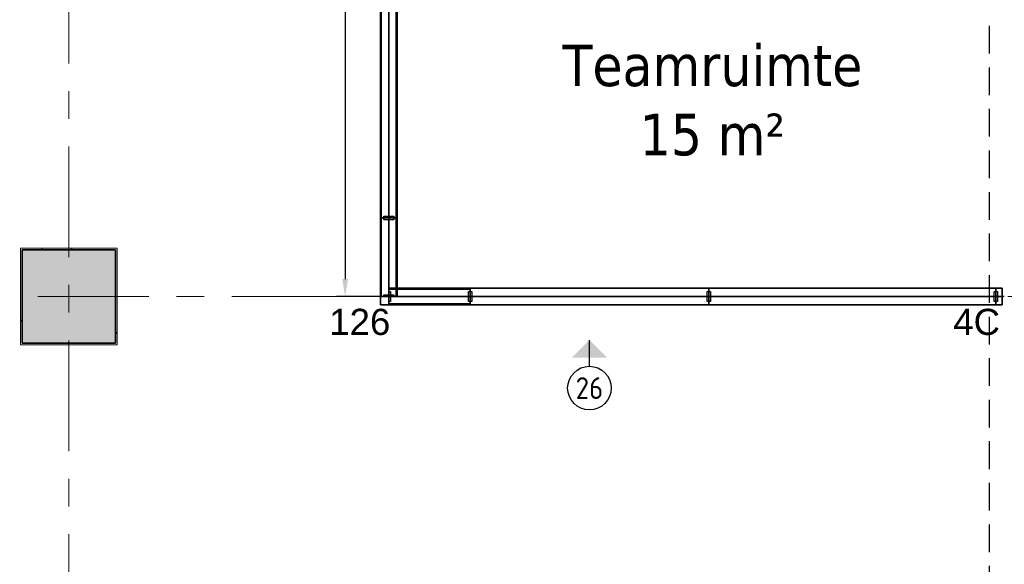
# Model space of a CAD drawing. Extents: x 3165 to 57695, y -7842 to 39081.
# Tile 92 of 248: x 48235 to 53876, y 6793 to 9915. Entities that reach past the tile are written whole.
import ezdxf
from ezdxf.enums import TextEntityAlignment as Align

# ---------------------------------------------------------------- set-up
doc = ezdxf.new("R2010")
doc.units = 0
doc.header["$LTSCALE"] = 50
doc.header["$PDSIZE"] = -5
doc.linetypes.add('HIDDEN2', pattern=[4.7625, 3.175, -1.5875])
doc.linetypes.add('Onderlegger 3e verdieping$0$stramien', pattern=[22.225, 12.7, -3.175, 3.175, -3.175])
doc.layers.get('0').update_dxf_attribs({"linetype": 'CONTINUOUS'})
doc.layers.get('DEFPOINTS').update_dxf_attribs({"linetype": 'CONTINUOUS'})
for name, color, linetype in [('AS-A38--_F----5', 2, 'CONTINUOUS'), ('AS-A38--_F---4-', 9, 'CONTINUOUS'), ('AS-I38-M_F----5_Hoekaansluitingen', 7, 'CONTINUOUS'), ('AS-I38-M_F----5_Muuraansluitingen', 7, 'CONTINUOUS'), ('AS-I38-M_F----5_Wandmodulen', 7, 'CONTINUOUS'), ('AS-L38--', 7, 'CONTINUOUS'), ('AS-L38--_F----5', 7, 'CONTINUOUS'), ('AS-L38--_F---4-', 7, 'CONTINUOUS'), ('AS-L38--_F-23--', 3, 'CONTINUOUS'), ('AS-L38--_F1-----', 2, 'CONTINUOUS'), ('AS-L38--_F123--', 7, 'CONTINUOUS'), ('AS-L38GL_F---4-', 2, 'CONTINUOUS'), ('AS-L38GL_F123--', 3, 'CONTINUOUS'), ('AS-M38--_F123--_Wandlengte', 1, 'CONTINUOUS'), ('AS-T38--_F----5', 7, 'CONTINUOUS'), ('AS-T38--_F-23--', 7, 'CONTINUOUS'), ('IWTEKST', 2, 'CONTINUOUS')]:
    doc.layers.add(name, color=color, linetype=linetype)
doc.layers.add('AS-I38-1_F----5', color=2, linetype='CONTINUOUS', plot=False)
doc.layers.add('IWHARTWAND', color=6, linetype='CONTINUOUS', plot=False)
for name, color, linetype, lineweight in [('Onderlegger 3e verdieping$0$A-AREA-IDEN', 8, 'CONTINUOUS', 18), ('Onderlegger 3e verdieping$0$A-GENM', 8, 'CONTINUOUS', 18), ('Onderlegger 3e verdieping$0$S-COLS', 8, 'CONTINUOUS', 18), ('Onderlegger 3e verdieping$0$S-GRID', 8, 'CONTINUOUS', 18)]:
    doc.layers.add(name, color=color, linetype=linetype, lineweight=lineweight)
doc.styles.add('Onderlegger 3e verdieping$0$Tahoma_1', font='TAHOMA.TTF', dxfattribs={"height": 238.040123})
doc.styles.get("Standard").update_dxf_attribs({"font": 'isocp.shx'})
doc.dimstyles.new('CWall_F2_Wandlengte', dxfattribs={"dimscale": 50, "dimtxt": 2.5, "dimasz": 2, "dimexe": 1, "dimexo": 1, "dimgap": 0.5, "dimtad": 1, "dimdec": 0, "dimdsep": 46, "dimtxsty": 'Standard', "dimcen": 2.5, "dimclrt": 2, "dimadec": 0, "dimazin": 0, "dimtfac": 1, "dimtdec": 0, "dimtix": 1, "dimtmove": 2, "dimatfit": 0, "dimfxl": 0, "dimtolj": 1, "dimtzin": 0, "dimarcsym": 0})
pattern_1 = [(0, (683.25, 1360), (31.75, 31.75), [15.875, -47.625]), (90, (691.188, 1352.062), (-31.75, 31.75), [15.875, -47.625])]
pattern_2 = [(60, (793, 2090), (-43300, 25000), [300, -50000]), (60, (865, 2164), (-43300, 25000), [100, -50000]), (60, (820, 2190), (-43300, 25000), [100, -50000]), (150, (955, 2170), (-25000, -43300), [200, -50000])]
pattern_3 = [(0, (868.25, 1360), (29.7656, 59.5312), [0, -59.5312])]
pattern_4 = [(60, (793, 1230), (-43300, 25000), [300, -50000]), (60, (865, 1304), (-43300, 25000), [100, -50000]), (60, (820, 1330), (-43300, 25000), [100, -50000]), (150, (955, 1310), (-25000, -43300), [200, -50000])]
pattern_5 = [(60, (793, 370), (-43300, 25000), [300, -50000]), (60, (865, 444), (-43300, 25000), [100, -50000]), (60, (820, 470), (-43300, 25000), [100, -50000]), (150, (955, 450), (-25000, -43300), [200, -50000])]
pattern_6 = [(60, (150, 2090), (-43300, 25000), [300, -50000]), (60, (220, 2164), (-43300, 25000), [100, -50000]), (60, (180, 2190), (-43300, 25000), [100, -50000]), (150, (310, 2170), (-25000, -43300), [200, -50000])]
pattern_7 = [(0, (225, 1360), (29.766, 59.531), [0, -59.531])]
pattern_8 = [(60, (150, 1230), (-43300, 25000), [300, -50000]), (60, (220, 1304), (-43300, 25000), [100, -50000]), (60, (180, 1330), (-43300, 25000), [100, -50000]), (150, (310, 1310), (-25000, -43300), [200, -50000])]
pattern_9 = [(60, (150, 370), (-43300, 25000), [300, -50000]), (60, (220, 444), (-43300, 25000), [100, -50000]), (60, (180, 470), (-43300, 25000), [100, -50000]), (150, (310, 450), (-25000, -43300), [200, -50000])]
pattern_10 = [(60, (160, 370), (-43300, 25000), [300, -50000]), (60, (230, 444), (-43300, 25000), [100, -50000]), (60, (187, 470), (-43300, 25000), [100, -50000]), (150, (320, 450), (-25000, -43300), [200, -50000])]
pattern_11 = [(60, (160, 1230), (-43300, 25000), [300, -50000]), (60, (230, 1304), (-43300, 25000), [100, -50000]), (60, (187, 1330), (-43300, 25000), [100, -50000]), (150, (320, 1310), (-25000, -43300), [200, -50000])]
pattern_12 = [(0, (233.25, 1360), (29.766, 59.531), [0, -59.531])]
pattern_13 = [(60, (160, 2090), (-43300, 25000), [300, -50000]), (60, (230, 2164), (-43300, 25000), [100, -50000]), (60, (187, 2190), (-43300, 25000), [100, -50000]), (150, (320, 2170), (-25000, -43300), [200, -50000])]
pattern_14 = [(0, (822.5, 1360), (31.75, 31.75), [15.875, -47.625]), (90, (830.438, 1352.062), (-31.75, 31.75), [15.875, -47.625])]

# ---------------------------------------------------------------- blocks, each defined once
blk = doc.blocks.new('Onderlegger 3e verdieping$0$42_KA leemstuc betonkolomafwerking - Type-V45-Plotview 3e Verdieping - schaal 1 op 100')
at = {"layer": 'Onderlegger 3e verdieping$0$A-GENM'}
h = blk.add_hatch(dxfattribs=at)
h.set_pattern_fill('FP_139', color=256, style=0, pattern_type=2)
h.set_pattern_definition([(0, (-48516.6, -8328.2), (406.4, 101.6), [33.528, -271.272, 33.528, -271.272, -1625.6]), (0, (-48516.6, -8328.2), (406.4, 101.6), [-609.6, 33.528, -576.072, 33.528, -271.272, -711.2]), (0, (-48516.6, -8328.2), (406.4, 101.6), [-1524, 33.528, -169.672, 33.528, -474.472]), (120, (-48364.2, -8277.4), (-291.18818, 301.15272), [33.528, -271.272, 33.528, -1896.872]), (120, (-48364.2, -8277.4), (-291.18818, 301.15272), [-338.328, -271.272, 33.528, -576.072, -1016]), (120, (-48364.2, -8277.4), (-291.18818, 301.15272), [-1219.2, 33.528, -271.272, 33.528, -677.672]), (120, (-48364.2, -8277.4), (-291.18818, 301.15272), [-1557.528, -169.672, 33.528, -474.472]), (240, (-48313.4, -8074.2), (-115.21182, -402.75272), [33.528, -271.272, 33.528, -1896.872]), (240, (-48313.4, -8074.2), (-115.21182, -402.75272), [-338.328, -271.272, 33.528, -576.072, -1016]), (240, (-48313.4, -8074.2), (-115.21182, -402.75272), [-1219.2, 33.528, -271.272, 33.528, -677.672]), (240, (-48313.4, -8074.2), (-115.21182, -402.75272), [-1557.528, -169.672, 33.528, -474.472])])
h.paths.add_polyline_path([(277, -277), (277, 277), (-277, 277), (-277, -277)], flags=0)
h.paths.add_polyline_path([(-267, -267), (-267, 267), (267, 267), (267, -267)], flags=0)
for p, q in [((277, 277), (-277, 277)), ((-277, 277), (-277, -277)), ((-267, 267), (267, 267)), ((-267, -267), (-267, 267)), ((267, 267), (267, -267)), ((277, -277), (277, 277)), ((-277, -277), (277, -277)), ((267, -267), (-267, -267))]:
    blk.add_line(p, q, dxfattribs=at)
blk = doc.blocks.new('Onderlegger 3e verdieping')
at = {"layer": 'Onderlegger 3e verdieping$0$S-COLS', "lineweight": 5}
blk.add_hatch(color=256, dxfattribs=at).paths.add_polyline_path([(48783.6, 8061.2), (48783.6, 8595.2), (48249.6, 8595.2), (48249.6, 8061.2)], flags=0)
at = {"layer": 'Onderlegger 3e verdieping$0$S-COLS', "lineweight": 35}
for p, q in [((48783.6, 8595.2), (48249.6, 8595.2)), ((48249.6, 8595.2), (48249.6, 8061.2)), ((48783.6, 8061.2), (48783.6, 8595.2)), ((48249.6, 8061.2), (48783.6, 8061.2))]:
    blk.add_line(p, q, dxfattribs=at)
at = {"layer": 'Onderlegger 3e verdieping$0$S-GRID', "linetype": 'Onderlegger 3e verdieping$0$stramien'}
for p, q in [((48516.6, 38080.6), (48516.6, 989.5)), ((35004.5, 8328.2), (56107.8, 8328.2))]:
    blk.add_line(p, q, dxfattribs=at)
at = {"layer": 'Onderlegger 3e verdieping$0$A-GENM'}
blk.add_blockref('Onderlegger 3e verdieping$0$42_KA leemstuc betonkolomafwerking - Type-V45-Plotview 3e Verdieping - schaal 1 op 100', (48516.6, 8328.2), dxfattribs=at)
at = {"layer": 'Onderlegger 3e verdieping$0$A-AREA-IDEN', "insert": (52203.3, 9772.1), "char_height": 238.04, "width": 2094, "attachment_point": 2, "line_spacing_factor": 1.000232, "style": 'Onderlegger 3e verdieping$0$Tahoma_1'}
blk.add_mtext('Teamruimte\\P15 m²', dxfattribs=at)
blk = doc.blocks.new('QHK-16--_CTA01')
at = {"layer": 'AS-L38--_F----5', "linetype": 'HIDDEN2'}
blk.add_line((0, 0), (0, 0, 2700), dxfattribs=at)
at = {"layer": 'AS-L38--_F---4-'}
blk.add_line((-47.5, 47.5), (-47.5, 47.5, 2700), dxfattribs=at)
for points, invisible_edges in [([(0, 47.5, 2700), (0, -47.5, 2700), (47.5, -47.5, 2700), (-47.5, 47.5, 2700)], 4), ([(47.5, -47.5, 2700), (-47.5, 47.5, 2700), (-47.5, 0, 2700), (47.5, 0, 2700)], 1), ([(47.5, 0), (47.5, 0, 60), (47.5, -47.5, 60), (47.5, -47.5)], 1), ([(47.5, 0, 2660), (47.5, 0, 2700), (47.5, -47.5, 2700), (47.5, -47.5, 2660)], 1), ([(47.5, -47.5), (47.5, -47.5, 60), (0, -47.5, 60), (0, -47.5)], 4), ([(47.5, -47.5, 2660), (47.5, -47.5, 2700), (0, -47.5, 2700), (0, -47.5, 2660)], 4)]:
    blk.add_3dface(points, dxfattribs=dict(at, invisible_edges=invisible_edges))
for points in [[(47.5, 0, 60), (47.5, 0, 2660), (47.5, -47.5, 2660), (47.5, -47.5, 60)], [(47.5, -47.5, 60), (47.5, -47.5, 2660), (0, -47.5, 2660), (0, -47.5, 60)]]:
    blk.add_3dface(points, dxfattribs=at)
at = {"layer": 'AS-L38--_F123--'}
blk.add_lwpolyline([(0, -47.5), (47.5, -47.5), (47.5, 0)], dxfattribs=at)
at = {"layer": 'DEFPOINTS'}
blk.add_point((0, 0, 2700), dxfattribs=at)
at = {"layer": 'AS-I38-M_F----5_Hoekaansluitingen', "extrusion": (1, -6.12303e-17, 0)}
blk.add_text('D126', height=125, rotation=90, dxfattribs=at).set_placement((0, 2750), align=Align.MIDDLE_LEFT)
at = {"layer": 'AS-I38-M_F----5_Hoekaansluitingen', "extrusion": (0, -1, 0)}
blk.add_text('D126', height=125, rotation=90, dxfattribs=at).set_placement((0, 2750), align=Align.MIDDLE_LEFT)
blk = doc.blocks.new('WandNr2-_CTA01')
at = {"layer": 'AS-T38--_F-23--', "color": 0, "linetype": 'ByBlock'}
blk.add_line((0, -5), (0, -2), dxfattribs=at)
blk.add_circle((0, -7.5), 2.5, dxfattribs=at)
blk.add_solid([(0, -2), (2, -4), (-2, -4)], dxfattribs=at)
blk.add_attdef('WANDNR', text='', height=2.5, dxfattribs=at).set_placement((0, -7.5), align=Align.MIDDLE)
blk = doc.blocks.new('WandNr5o_CTA01')
at = {"layer": 'AS-T38--_F----5', "color": 0, "linetype": 'ByBlock'}
blk.add_circle((0, -18), 2.5, dxfattribs=at)
blk.add_attdef('WANDNR', text='', height=2.5, dxfattribs=at).set_placement((0, -18), align=Align.MIDDLE)
blk = doc.blocks.new('BvnAans-_CTA01')
at = {"layer": 'AS-L38--_F----5', "color": 0, "invisible_edges": 10}
blk.add_3dface([(0, 0), (1, 0), (1, 0, 1), (0, 0, 1)], dxfattribs=at)
at = {"layer": 'AS-L38--_F---4-', "invisible_edges": 10}
for points in [[(0, 0.5), (1, 0.5), (1, 0.5, 1), (0, 0.5, 1)], [(0, -0.5), (1, -0.5), (1, -0.5, 1), (0, -0.5, 1)]]:
    blk.add_3dface(points, dxfattribs=at)
at = {"layer": 'AS-L38--_F---4-'}
blk.add_3dface([(0, -0.5, 1), (0, 0.5, 1), (1, 0.5, 1), (1, -0.5, 1)], dxfattribs=at)
blk = doc.blocks.new('OndrAans_CTA01')
at = {"layer": 'AS-L38--_F----5', "color": 0, "invisible_edges": 10}
blk.add_3dface([(0, 0), (1, 0), (1, 0, 1), (0, 0, 1)], dxfattribs=at)
at = {"layer": 'AS-L38--_F---4-', "invisible_edges": 10}
for points in [[(0, 0.5), (1, 0.5), (1, 0.5, 1), (0, 0.5, 1)], [(0, -0.5), (1, -0.5), (1, -0.5, 1), (0, -0.5, 1)]]:
    blk.add_3dface(points, dxfattribs=at)
at = {"layer": 'AS-L38--_F123--', "color": 0}
blk.add_3dface([(0, -0.5), (1, -0.5), (1, 0.5), (0, 0.5)], dxfattribs=at)
blk = doc.blocks.new('Q0WDSTL-_CTA01')
at = {"layer": 'AS-L38--_F-23--'}
for p, q in [((0, 0.3), (0, 0.5)), ((0, -0.3), (0, -0.5))]:
    blk.add_line(p, q, dxfattribs=at)
at = {"layer": 'AS-L38--_F-23--', "color": 1}
blk.add_lwpolyline([(0, 0.3), (1, 0.3), (1, -0.3), (0, -0.3)], dxfattribs=at)
at = {"layer": 'AS-L38--_F1-----'}
blk.add_lwpolyline([(0, 0.5), (0, -0.5)], dxfattribs=at)
blk = doc.blocks.new('D1------_CTA01')
at = {"layer": 'AS-L38--_F----5', "color": 0}
blk.add_3dface([(0, 0), (1, 0), (1, 0, 1), (0, 0, 1)], dxfattribs=at)
at = {"layer": 'AS-L38--_F---4-'}
for points in [[(0, 0.5), (1, 0.5), (1, 0.5, 1), (0, 0.5, 1)], [(0, -0.5), (1, -0.5), (1, -0.5, 1), (0, -0.5, 1)]]:
    blk.add_3dface(points, dxfattribs=at)
blk = doc.blocks.new('QWND69--_CTA01')
at = {"layer": 'AS-A38--_F----5', "extrusion": (0, -1, 0)}
h = blk.add_hatch(dxfattribs=at)
h.set_pattern_fill('CROSS', color=256, scale=5, style=0)
h.set_pattern_definition(pattern_1)
h.paths.add_polyline_path([(0, 940), (1366.5, 940), (1366.5, 1780), (0, 1780)])
at = {"layer": 'AS-A38--_F---4-', "extrusion": (0, -1, 0)}
h = blk.add_hatch(dxfattribs=at)
h.set_pattern_fill('CROSS', color=256, scale=5, style=0)
h.set_pattern_definition(pattern_1)
h.paths.add_polyline_path([(0, 940), (1366.5, 940), (1366.5, 1780), (0, 1780)])
h = blk.add_hatch(dxfattribs=at)
h.set_pattern_fill('CROSS', color=256, scale=5, style=0)
h.set_pattern_definition(pattern_1)
h.paths.add_polyline_path([(0, 940), (1366.5, 940), (1366.5, 1780), (0, 1780)])
at = {"layer": 'DEFPOINTS'}
blk.add_point((0, 0, 2700), dxfattribs=at)
at = {"layer": 'AS-L38--', "yscale": 95}
for name, p, xscale, zscale in [('BvnAans-_CTA01', (0, 0, 2660), 1366.5, 40), ('OndrAans_CTA01', (0, 0), 1366.5, 60), ('Q0WDSTL-_CTA01', (0, 0), 10, 10), ('D1------_CTA01', (0, 0, 1780), 1366.5, 880), ('D1------_CTA01', (0, 0, 940), 1366.5, 840), ('D1------_CTA01', (0, 0, 60), 1366.5, 880)]:
    blk.add_blockref(name, p, dxfattribs=dict(at, xscale=xscale, zscale=zscale))
at = {"layer": 'AS-L38--', "xscale": 10, "yscale": 95, "zscale": 10, "rotation": 180}
blk.add_blockref('Q0WDSTL-_CTA01', (1366.5, 0), dxfattribs=at)
at = {"layer": 'AS-I38-1_F----5', "extrusion": (0, -1, 0)}
blk.add_text('2', height=90, dxfattribs=at).set_placement((40, 130))
at = {"layer": 'AS-I38-M_F----5_Wandmodulen', "extrusion": (0, -1, 0)}
blk.add_text('AH-Z1', height=125, rotation=90, dxfattribs=at).set_placement((683.25, 2750), align=Align.MIDDLE_LEFT)
blk = doc.blocks.new('QPGLAS--_CTA01')
at = {"layer": 'AS-L38--_F----5', "color": 0}
blk.add_3dface([(0, 0), (1, 0), (1, 0, 1), (0, 0, 1)], dxfattribs=at)
at = {"layer": 'AS-L38GL_F123--'}
blk.add_line((0, 0), (1, 0), dxfattribs=at)
at = {"layer": 'AS-L38GL_F---4-'}
mesh = blk.add_polymesh((6, 3), dxfattribs=at)
for k, corner in enumerate([(1, -0.45, 1), (1, -0.45), (1, -0.45), (0, -0.45, 1), (0, -0.45), (0, -0.45), (0, 0.45, 1), (0, 0.45), (0, -0.45), (1, 0.45, 1), (1, 0.45), (1, -0.45), (1, 0.45, 1), (1, 0.45, 1), (1, -0.45, 1), (0, 0.45, 1), (0, 0.45, 1), (0, -0.45, 1)]):
    mesh.set_mesh_vertex(divmod(k, 3), corner)
blk = doc.blocks.new('O4------_CTA01')
blk.add_blockref('QPGLAS--_CTA01', (0, 0))
blk = doc.blocks.new('QWND73--_CTA01')
at = {"layer": 'AS-A38--_F----5', "extrusion": (0, -1, 0)}
h = blk.add_hatch(dxfattribs=at)
h.set_pattern_fill('GLAS2', color=256, scale=50, angle=60, style=0, pattern_type=2)
h.set_pattern_definition(pattern_2)
h.paths.add_polyline_path([(0, 1780), (1736.5, 1780), (1736.5, 2660), (0, 2660)])
h = blk.add_hatch(dxfattribs=at)
h.set_pattern_fill('GLAS2', color=256, scale=50, angle=60, style=0, pattern_type=2)
h.set_pattern_definition(pattern_4)
h.paths.add_polyline_path([(0, 940), (1736.5, 940), (1736.5, 1780), (0, 1780)])
h = blk.add_hatch(dxfattribs=at)
h.set_pattern_fill('GLAS2', color=256, scale=50, angle=60, style=0, pattern_type=2)
h.set_pattern_definition(pattern_5)
h.paths.add_polyline_path([(0, 60), (1736.5, 60), (1736.5, 940), (0, 940)])
h = blk.add_hatch(dxfattribs=at)
h.set_pattern_fill('DOTS', color=256, scale=37.5, style=0)
h.set_pattern_definition(pattern_3)
h.paths.add_polyline_path([(10, 950), (1726.5, 950), (1726.5, 1770), (10, 1770)])
at = {"layer": 'AS-A38--_F---4-', "extrusion": (0, -1, 0)}
h = blk.add_hatch(dxfattribs=at)
h.set_pattern_fill('GLAS2', color=256, scale=50, angle=60, style=0, pattern_type=2)
h.set_pattern_definition(pattern_2)
h.paths.add_polyline_path([(0, 1780), (1736.5, 1780), (1736.5, 2660), (0, 2660)])
h = blk.add_hatch(dxfattribs=at)
h.set_pattern_fill('GLAS2', color=256, scale=50, angle=60, style=0, pattern_type=2)
h.set_pattern_definition(pattern_4)
h.paths.add_polyline_path([(0, 940), (1736.5, 940), (1736.5, 1780), (0, 1780)])
h = blk.add_hatch(dxfattribs=at)
h.set_pattern_fill('GLAS2', color=256, scale=50, angle=60, style=0, pattern_type=2)
h.set_pattern_definition(pattern_5)
h.paths.add_polyline_path([(0, 60), (1736.5, 60), (1736.5, 940), (0, 940)])
h = blk.add_hatch(dxfattribs=at)
h.set_pattern_fill('DOTS', color=256, scale=37.5, style=0)
h.set_pattern_definition(pattern_3)
h.paths.add_polyline_path([(10, 950), (1726.5, 950), (1726.5, 1770), (10, 1770)])
h = blk.add_hatch(dxfattribs=at)
h.set_pattern_fill('GLAS2', color=256, scale=50, angle=60, style=0, pattern_type=2)
h.set_pattern_definition(pattern_2)
h.paths.add_polyline_path([(0, 1780), (1736.5, 1780), (1736.5, 2660), (0, 2660)])
h = blk.add_hatch(dxfattribs=at)
h.set_pattern_fill('GLAS2', color=256, scale=50, angle=60, style=0, pattern_type=2)
h.set_pattern_definition(pattern_4)
h.paths.add_polyline_path([(0, 940), (1736.5, 940), (1736.5, 1780), (0, 1780)])
h = blk.add_hatch(dxfattribs=at)
h.set_pattern_fill('GLAS2', color=256, scale=50, angle=60, style=0, pattern_type=2)
h.set_pattern_definition(pattern_5)
h.paths.add_polyline_path([(0, 60), (1736.5, 60), (1736.5, 940), (0, 940)])
h = blk.add_hatch(dxfattribs=at)
h.set_pattern_fill('DOTS', color=256, scale=37.5, style=0)
h.set_pattern_definition(pattern_3)
h.paths.add_polyline_path([(10, 950), (1726.5, 950), (1726.5, 1770), (10, 1770)])
at = {"layer": 'DEFPOINTS'}
blk.add_point((0, 0, 2700), dxfattribs=at)
at = {"layer": 'AS-L38--', "yscale": 95}
for name, p, xscale, zscale in [('BvnAans-_CTA01', (0, 0, 2660), 1736.5, 40), ('OndrAans_CTA01', (0, 0), 1736.5, 60), ('Q0WDSTL-_CTA01', (0, 0), 10, 10), ('O4------_CTA01', (0, 0, 940), 1736.5, 840), ('O4------_CTA01', (0, 0, 1780), 1736.5, 880), ('O4------_CTA01', (0, 0, 60), 1736.5, 880)]:
    blk.add_blockref(name, p, dxfattribs=dict(at, xscale=xscale, zscale=zscale))
at = {"layer": 'AS-L38--', "xscale": 10, "yscale": 95, "zscale": 10, "rotation": 180}
blk.add_blockref('Q0WDSTL-_CTA01', (1736.5, 0), dxfattribs=at)
at = {"layer": 'AS-I38-1_F----5', "extrusion": (0, -1, 0)}
blk.add_text('3', height=90, dxfattribs=at).set_placement((40, 130))
at = {"layer": 'AS-I38-M_F----5_Wandmodulen', "extrusion": (0, -1, 0)}
blk.add_text('GH', height=125, rotation=90, dxfattribs=at).set_placement((868.2, 2750), align=Align.MIDDLE_LEFT)
blk = doc.blocks.new('QWND75--_CTA01')
at = {"layer": 'AS-A38--_F----5', "extrusion": (0, -1, 0)}
h = blk.add_hatch(dxfattribs=at)
h.set_pattern_fill('GLAS2', color=256, scale=50, angle=60, style=0, pattern_type=2)
h.set_pattern_definition(pattern_6)
h.paths.add_polyline_path([(0, 1780), (450, 1780), (450, 2660), (0, 2660)])
h = blk.add_hatch(dxfattribs=at)
h.set_pattern_fill('GLAS2', color=256, scale=50, angle=60, style=0, pattern_type=2)
h.set_pattern_definition(pattern_8)
h.paths.add_polyline_path([(0, 940), (450, 940), (450, 1780), (0, 1780)])
h = blk.add_hatch(dxfattribs=at)
h.set_pattern_fill('GLAS2', color=256, scale=50, angle=60, style=0, pattern_type=2)
h.set_pattern_definition(pattern_9)
h.paths.add_polyline_path([(0, 60), (450, 60), (450, 940), (0, 940)])
h = blk.add_hatch(dxfattribs=at)
h.set_pattern_fill('DOTS', color=256, scale=37.5, style=0)
h.set_pattern_definition(pattern_7)
h.paths.add_polyline_path([(10, 950), (440, 950), (440, 1770), (10, 1770)])
at = {"layer": 'AS-A38--_F---4-', "extrusion": (0, -1, 0)}
h = blk.add_hatch(dxfattribs=at)
h.set_pattern_fill('GLAS2', color=256, scale=50, angle=60, style=0, pattern_type=2)
h.set_pattern_definition(pattern_6)
h.paths.add_polyline_path([(0, 1780), (450, 1780), (450, 2660), (0, 2660)])
h = blk.add_hatch(dxfattribs=at)
h.set_pattern_fill('GLAS2', color=256, scale=50, angle=60, style=0, pattern_type=2)
h.set_pattern_definition(pattern_8)
h.paths.add_polyline_path([(0, 940), (450, 940), (450, 1780), (0, 1780)])
h = blk.add_hatch(dxfattribs=at)
h.set_pattern_fill('GLAS2', color=256, scale=50, angle=60, style=0, pattern_type=2)
h.set_pattern_definition(pattern_9)
h.paths.add_polyline_path([(0, 60), (450, 60), (450, 940), (0, 940)])
h = blk.add_hatch(dxfattribs=at)
h.set_pattern_fill('DOTS', color=256, scale=37.5, style=0)
h.set_pattern_definition(pattern_7)
h.paths.add_polyline_path([(10, 950), (440, 950), (440, 1770), (10, 1770)])
h = blk.add_hatch(dxfattribs=at)
h.set_pattern_fill('GLAS2', color=256, scale=50, angle=60, style=0, pattern_type=2)
h.set_pattern_definition(pattern_6)
h.paths.add_polyline_path([(0, 1780), (450, 1780), (450, 2660), (0, 2660)])
h = blk.add_hatch(dxfattribs=at)
h.set_pattern_fill('GLAS2', color=256, scale=50, angle=60, style=0, pattern_type=2)
h.set_pattern_definition(pattern_8)
h.paths.add_polyline_path([(0, 940), (450, 940), (450, 1780), (0, 1780)])
h = blk.add_hatch(dxfattribs=at)
h.set_pattern_fill('GLAS2', color=256, scale=50, angle=60, style=0, pattern_type=2)
h.set_pattern_definition(pattern_9)
h.paths.add_polyline_path([(0, 60), (450, 60), (450, 940), (0, 940)])
h = blk.add_hatch(dxfattribs=at)
h.set_pattern_fill('DOTS', color=256, scale=37.5, style=0)
h.set_pattern_definition(pattern_7)
h.paths.add_polyline_path([(10, 950), (440, 950), (440, 1770), (10, 1770)])
at = {"layer": 'DEFPOINTS'}
blk.add_point((0, 0, 2700), dxfattribs=at)
at = {"layer": 'AS-L38--', "yscale": 95}
for name, p, xscale, zscale in [('BvnAans-_CTA01', (0, 0, 2660), 450, 40), ('OndrAans_CTA01', (0, 0), 450, 60), ('Q0WDSTL-_CTA01', (0, 0), 10, 10), ('O4------_CTA01', (0, 0, 940), 450, 840), ('O4------_CTA01', (0, 0, 1780), 450, 880), ('O4------_CTA01', (0, 0, 60), 450, 880)]:
    blk.add_blockref(name, p, dxfattribs=dict(at, xscale=xscale, zscale=zscale))
at = {"layer": 'AS-L38--', "xscale": 10, "yscale": 95, "zscale": 10, "rotation": 180}
blk.add_blockref('Q0WDSTL-_CTA01', (450, 0), dxfattribs=at)
at = {"layer": 'AS-I38-1_F----5', "extrusion": (0, -1, 0)}
blk.add_text('98', height=90, dxfattribs=at).set_placement((40, 130))
at = {"layer": 'AS-I38-M_F----5_Wandmodulen', "extrusion": (0, -1, 0)}
blk.add_text('GH', height=125, rotation=90, dxfattribs=at).set_placement((225, 2750), align=Align.MIDDLE_LEFT)
blk = doc.blocks.new('QWND59--_CTA01')
at = {"layer": 'AS-A38--_F----5', "extrusion": (0, -1, 0)}
h = blk.add_hatch(dxfattribs=at)
h.set_pattern_fill('GLAS2', color=256, scale=50, angle=60, style=0, pattern_type=2)
h.set_pattern_definition(pattern_10)
h.paths.add_polyline_path([(0, 60), (466.5, 60), (466.5, 940), (0, 940)])
h = blk.add_hatch(dxfattribs=at)
h.set_pattern_fill('GLAS2', color=256, scale=50, angle=60, style=0, pattern_type=2)
h.set_pattern_definition(pattern_11)
h.paths.add_polyline_path([(0, 940), (466.5, 940), (466.5, 1780), (0, 1780)])
h = blk.add_hatch(dxfattribs=at)
h.set_pattern_fill('GLAS2', color=256, scale=50, angle=60, style=0, pattern_type=2)
h.set_pattern_definition(pattern_13)
h.paths.add_polyline_path([(0, 1780), (466.5, 1780), (466.5, 2660), (0, 2660)])
h = blk.add_hatch(dxfattribs=at)
h.set_pattern_fill('DOTS', color=256, scale=37.5, style=0)
h.set_pattern_definition(pattern_12)
h.paths.add_polyline_path([(10, 950), (456.5, 950), (456.5, 1770), (10, 1770)])
at = {"layer": 'AS-A38--_F---4-', "extrusion": (0, -1, 0)}
h = blk.add_hatch(dxfattribs=at)
h.set_pattern_fill('GLAS2', color=256, scale=50, angle=60, style=0, pattern_type=2)
h.set_pattern_definition(pattern_13)
h.paths.add_polyline_path([(0, 1780), (466.5, 1780), (466.5, 2660), (0, 2660)])
h = blk.add_hatch(dxfattribs=at)
h.set_pattern_fill('GLAS2', color=256, scale=50, angle=60, style=0, pattern_type=2)
h.set_pattern_definition(pattern_11)
h.paths.add_polyline_path([(0, 940), (466.5, 940), (466.5, 1780), (0, 1780)])
h = blk.add_hatch(dxfattribs=at)
h.set_pattern_fill('GLAS2', color=256, scale=50, angle=60, style=0, pattern_type=2)
h.set_pattern_definition(pattern_10)
h.paths.add_polyline_path([(0, 60), (466.5, 60), (466.5, 940), (0, 940)])
h = blk.add_hatch(dxfattribs=at)
h.set_pattern_fill('DOTS', color=256, scale=37.5, style=0)
h.set_pattern_definition(pattern_12)
h.paths.add_polyline_path([(10, 950), (456.5, 950), (456.5, 1770), (10, 1770)])
h = blk.add_hatch(dxfattribs=at)
h.set_pattern_fill('GLAS2', color=256, scale=50, angle=60, style=0, pattern_type=2)
h.set_pattern_definition(pattern_13)
h.paths.add_polyline_path([(0, 1780), (466.5, 1780), (466.5, 2660), (0, 2660)])
h = blk.add_hatch(dxfattribs=at)
h.set_pattern_fill('GLAS2', color=256, scale=50, angle=60, style=0, pattern_type=2)
h.set_pattern_definition(pattern_11)
h.paths.add_polyline_path([(0, 940), (466.5, 940), (466.5, 1780), (0, 1780)])
h = blk.add_hatch(dxfattribs=at)
h.set_pattern_fill('GLAS2', color=256, scale=50, angle=60, style=0, pattern_type=2)
h.set_pattern_definition(pattern_10)
h.paths.add_polyline_path([(0, 60), (466.5, 60), (466.5, 940), (0, 940)])
h = blk.add_hatch(dxfattribs=at)
h.set_pattern_fill('DOTS', color=256, scale=37.5, style=0)
h.set_pattern_definition(pattern_12)
h.paths.add_polyline_path([(10, 950), (456.5, 950), (456.5, 1770), (10, 1770)])
at = {"layer": 'DEFPOINTS'}
blk.add_point((0, 0, 2700), dxfattribs=at)
at = {"layer": 'AS-L38--', "yscale": 95}
for name, p, xscale, zscale in [('BvnAans-_CTA01', (0, 0, 2660), 466.5, 40), ('OndrAans_CTA01', (0, 0), 466.5, 60), ('Q0WDSTL-_CTA01', (0, 0), 10, 10), ('O4------_CTA01', (0, 0, 1780), 466.5, 880), ('O4------_CTA01', (0, 0, 940), 466.5, 840), ('O4------_CTA01', (0, 0, 60), 466.5, 880)]:
    blk.add_blockref(name, p, dxfattribs=dict(at, xscale=xscale, zscale=zscale))
at = {"layer": 'AS-L38--', "xscale": 10, "yscale": 95, "zscale": 10, "rotation": 180}
blk.add_blockref('Q0WDSTL-_CTA01', (466.5, 0), dxfattribs=at)
at = {"layer": 'AS-I38-1_F----5', "extrusion": (0, -1, 0)}
blk.add_text('1', height=90, dxfattribs=at).set_placement((40, 130))
at = {"layer": 'AS-I38-M_F----5_Wandmodulen', "extrusion": (0, -1, 0)}
blk.add_text('GH', height=125, rotation=90, dxfattribs=at).set_placement((233.2, 2750), align=Align.MIDDLE_LEFT)
blk = doc.blocks.new('*D447')
at = {"layer": 'AS-M38--_F123--_Wandlengte', "color": 0, "lineweight": -2}
for p, q in [((50299.6, 11994.2), (50049.6, 11994.2)), ((50099.6, 11894.2), (50099.6, 8428.2)), ((50299.6, 8328.2), (50049.6, 8328.2))]:
    blk.add_line(p, q, dxfattribs=at)
at = {"layer": 'AS-M38--_F123--_Wandlengte', "color": 0}
for points in [[(50082.9, 11894.2), (50116.3, 11894.2), (50099.6, 11994.2)], [(50082.9, 8428.2), (50116.3, 8428.2), (50099.6, 8328.2)]]:
    blk.add_solid(points, dxfattribs=at)
at = {"layer": 'DEFPOINTS', "color": 0}
for p in [(50349.6, 11994.2), (50099.6, 8328.2), (50349.6, 8328.2)]:
    blk.add_point(p, dxfattribs=at)
at = {"layer": 'AS-M38--_F123--_Wandlengte', "color": 2, "insert": (50012.1, 10161.2), "char_height": 125, "attachment_point": 5, "rotation": 90}
blk.add_mtext('\\A1;3666', dxfattribs=at)
blk = doc.blocks.new('QWND42--_CTA01')
at = {"layer": 'AS-A38--_F----5', "extrusion": (0, -1, 0)}
h = blk.add_hatch(dxfattribs=at)
h.set_pattern_fill('CROSS', color=256, scale=5, style=0)
h.set_pattern_definition(pattern_14)
h.paths.add_polyline_path([(0, 940), (1645, 940), (1645, 1780), (0, 1780)])
at = {"layer": 'AS-A38--_F---4-', "extrusion": (0, -1, 0)}
h = blk.add_hatch(dxfattribs=at)
h.set_pattern_fill('CROSS', color=256, scale=5, style=0)
h.set_pattern_definition(pattern_14)
h.paths.add_polyline_path([(0, 940), (1645, 940), (1645, 1780), (0, 1780)])
h = blk.add_hatch(dxfattribs=at)
h.set_pattern_fill('CROSS', color=256, scale=5, style=0)
h.set_pattern_definition(pattern_14)
h.paths.add_polyline_path([(0, 940), (1645, 940), (1645, 1780), (0, 1780)])
at = {"layer": 'DEFPOINTS'}
blk.add_point((0, 0, 2700), dxfattribs=at)
at = {"layer": 'AS-L38--', "yscale": 95}
for name, p, xscale, zscale in [('BvnAans-_CTA01', (0, 0, 2660), 1645, 40), ('OndrAans_CTA01', (0, 0), 1645, 60), ('Q0WDSTL-_CTA01', (0, 0), 10, 10), ('D1------_CTA01', (0, 0, 1780), 1645, 880), ('D1------_CTA01', (0, 0, 940), 1645, 840), ('D1------_CTA01', (0, 0, 60), 1645, 880)]:
    blk.add_blockref(name, p, dxfattribs=dict(at, xscale=xscale, zscale=zscale))
at = {"layer": 'AS-L38--', "xscale": 10, "yscale": 95, "zscale": 10, "rotation": 180}
blk.add_blockref('Q0WDSTL-_CTA01', (1645, 0), dxfattribs=at)
at = {"layer": 'AS-I38-1_F----5', "extrusion": (0, -1, 0)}
blk.add_text('98', height=90, dxfattribs=at).set_placement((40, 130))
at = {"layer": 'AS-I38-M_F----5_Wandmodulen', "extrusion": (0, -1, 0)}
blk.add_text('AH-Z1', height=125, rotation=90, dxfattribs=at).set_placement((822.5, 2750), align=Align.MIDDLE_LEFT)
blk = doc.blocks.new('QEND16--_CTA01')
at = {"layer": 'AS-L38--_F----5', "invisible_edges": 1}
for points in [[(0, 0), (0, 0, 60), (35, 0, 60), (35, 0)], [(0, 0, 2660), (0, 0, 2700), (35, 0, 2700), (35, 0, 2660)]]:
    blk.add_3dface(points, dxfattribs=at)
at = {"layer": 'AS-L38--_F----5'}
blk.add_3dface([(0, 0, 60), (0, 0, 2660), (35, 0, 2660), (35, 0, 60)], dxfattribs=at)
at = {"layer": 'AS-L38--_F---4-', "invisible_edges": 1}
for points in [[(35, 47.5), (35, 47.5, 60), (0, 47.5, 60), (0, 47.5)], [(35, 47.5, 2660), (35, 47.5, 2700), (0, 47.5, 2700), (0, 47.5, 2660)], [(0, -47.5), (0, -47.5, 60), (35, -47.5, 60), (35, -47.5)], [(0, -47.5, 2660), (0, -47.5, 2700), (35, -47.5, 2700), (35, -47.5, 2660)]]:
    blk.add_3dface(points, dxfattribs=at)
at = {"layer": 'AS-L38--_F---4-'}
for points in [[(35, 47.5, 60), (35, 47.5, 2660), (0, 47.5, 2660), (0, 47.5, 60)], [(0, -47.5, 2700), (35, -47.5, 2700), (35, 47.5, 2700), (0, 47.5, 2700)], [(35, -47.5), (35, -47.5, 60), (35, 47.5, 60), (35, 47.5)], [(35, -47.5, 60), (35, -47.5, 2660), (35, 47.5, 2660), (35, 47.5, 60)], [(35, -47.5, 2660), (35, -47.5, 2700), (35, 47.5, 2700), (35, 47.5, 2660)], [(0, -47.5, 60), (0, -47.5, 2660), (35, -47.5, 2660), (35, -47.5, 60)]]:
    blk.add_3dface(points, dxfattribs=at)
at = {"layer": 'AS-L38--_F123--'}
blk.add_lwpolyline([(0, -47.5), (35, -47.5), (35, 47.5), (0, 47.5)], dxfattribs=at)
at = {"layer": 'DEFPOINTS'}
blk.add_point((35, 0, 2700), dxfattribs=at)
at = {"layer": 'AS-L38--', "xscale": 10, "yscale": 95, "zscale": 10}
blk.add_blockref('Q0WDSTL-_CTA01', (0, 0), dxfattribs=at)
at = {"layer": 'AS-I38-M_F----5_Muuraansluitingen', "extrusion": (0, -1, 0)}
blk.add_text('D4C', height=125, rotation=90, dxfattribs=at).set_placement((35, 2750), align=Align.MIDDLE_LEFT)

msp = doc.modelspace()

# ---------------------------------------------------------------- linework, layer by layer
at = {"color": 8, "linetype": 'HIDDEN2'}
msp.add_line((53791.6, 3053.2), (53791.6, 35392.2), dxfattribs=at)
at = {"layer": 'IWHARTWAND'}
for p in [(50349.6, 11994.2), (53875.6, 8328.2)]:
    msp.add_line(p, (50349.6, 8328.2), dxfattribs=at)

# ---------------------------------------------------------------- block references
msp.add_blockref('Onderlegger 3e verdieping', (0, 0))
at = {"layer": 'AS-L38--', "rotation": 270}
for name, p in [('QWND73--_CTA01', (50349.6, 10514.7)), ('QWND75--_CTA01', (50349.6, 8778.2)), ('QHK-16--_CTA01', (50349.6, 8328.2))]:
    msp.add_blockref(name, p, dxfattribs=at)
at = {"layer": 'AS-L38--'}
for name, p in [('QWND59--_CTA01', (50349.6, 8328.2)), ('QWND69--_CTA01', (50816.1, 8328.2)), ('QWND42--_CTA01', (52182.6, 8328.2)), ('QEND16--_CTA01', (53827.6, 8328.2))]:
    msp.add_blockref(name, p, dxfattribs=at)
at = {"layer": 'AS-L38--', "extrusion": (0, -1, 0)}
ref = msp.add_blockref('WandNr5o_CTA01', (51499.3, -100, -8328.2), dxfattribs=dict(at, xscale=50, yscale=50, zscale=50))
ref.add_attrib('WANDNR', '26', dxfattribs={"layer": 'AS-T38--_F----5', "color": 0, "linetype": 'ByBlock', "extrusion": (0, -1, 0), "height": 125}).set_placement((51499.3, -1000, -8328.2), align=Align.MIDDLE)
at = {"layer": 'AS-L38--', "xscale": 50, "yscale": 50, "zscale": 50}
msp.add_blockref('WandNr2-_CTA01', (51499.3, 8178.2), dxfattribs=at).add_auto_attribs({'WANDNR': '26'})

# ---------------------------------------------------------------- texts
at = {"layer": 'IWTEKST', "char_height": 150, "width": 3405, "attachment_point": 1}
for s, insert in [('{\\fArial|b0|i0|c0|p34;126}', (50008.8, 8257.7, 120)), ('{\\fArial|b0|i0|c0|p34;4C}', (53583.2, 8257.7, 120))]:
    msp.add_mtext(s, dxfattribs=dict(at, insert=insert))

# ---------------------------------------------------------------- dimensions: what is measured, and where the dimension line sits
at = {"layer": 'AS-M38--_F123--_Wandlengte'}
dim = msp.add_aligned_dim(p1=(50349.6, 11994.2), p2=(50349.6, 8328.2), distance=-250, dimstyle='CWall_F2_Wandlengte', dxfattribs=at)
dim.commit()
dim.dimension.update_dxf_attribs({"geometry": '*D447', "text_midpoint": (50012.1, 10161.2)})

doc.saveas('drawing.dxf')
